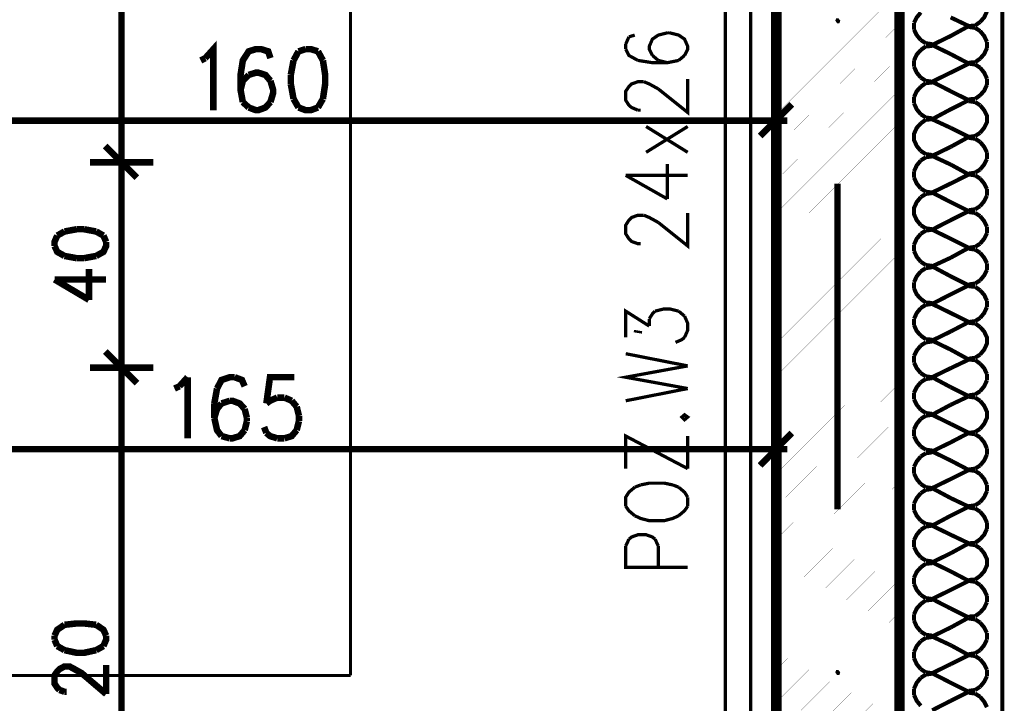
# Model space of a CAD drawing. Header units: millimetres. Extents: x -14047 to 49934, y -21523 to 14989.
# Tile 121 of 201: x 1967 to 2159, y 5375 to 5509. Entities that reach past the tile are written whole.
import ezdxf

# ---------------------------------------------------------------- set-up
doc = ezdxf.new("R2010")
doc.units = ezdxf.units.MM
doc.layers.add('H', color=7, linetype='Continuous')
doc.layers.add('P', color=7, linetype='Continuous')

msp = doc.modelspace()

# ---------------------------------------------------------------- hatches: boundary and pattern name
at = {"layer": 'H', "linetype": 'Continuous'}
for points in [[(2126.412, 5507.972), (2126.057, 5508.502), (2126.237, 5508.942), (2126.677, 5508.942), (2127.032, 5508.502), (2126.852, 5507.972)], [(2126.412, 5380.989), (2126.057, 5381.519), (2126.237, 5381.959), (2126.677, 5381.959), (2127.032, 5381.519), (2126.852, 5380.989)]]:
    msp.add_hatch(color=256, dxfattribs=at).paths.add_polyline_path(points)

# ---------------------------------------------------------------- linework, layer by layer
at = {"layer": 'P'}
for points, const_width in [([(1878.62, 5634.87), (1878.62, 5654.887), (2158.597, 5654.887), (2158.597, 5286.902), (2138.58, 5286.902), (2138.58, 5634.87), (1881.615, 5634.87)], 0.795), ([(2138.58, 5286.902), (2138.58, 5634.87), (1878.62, 5634.87)], 2.065), ([(1494.582, 5610.883), (2114.593, 5610.883), (2114.593, 5311.063)], 2.065), ([(2109.569, 5315.998), (2109.569, 5605.944)], 0.635), ([(1986.995, 5481.87), (1986.995, 5600.124)], 1.27), ([(2104.63, 5320.937), (2104.63, 5600.919)], 0.635), ([(2031.614, 5380.904), (2031.614, 5540.867)], 0.635), ([(2114.593, 5502.947), (2138.58, 5526.934)], 0.015), ([(2114.593, 5496.598), (2138.58, 5520.585)], 0.015), ([(2114.593, 5490.249), (2138.58, 5514.236)], 0.015), ([(2142.724, 5510.091), (2141.93, 5509.122), (2141.405, 5508.062)], 0.795), ([(2154.278, 5508.237), (2155.073, 5509.122), (2155.603, 5510.266)], 0.795), ([(2114.593, 5483.725), (2138.58, 5507.887)], 0.015), ([(2141.405, 5508.062), (2141.405, 5506.737)], 0.795), ([(2152.073, 5507.442), (2148.544, 5509.122)], 0.795), ([(2148.544, 5505.502), (2152.073, 5507.442)], 0.795), ([(2152.073, 5507.442), (2153.308, 5507.532)], 0.795), ([(2153.308, 5507.532), (2154.278, 5508.237)], 0.795), ([(2086.992, 5505.682), (2085.847, 5505.327)], 0.635), ([(2093.341, 5506.122), (2091.581, 5505.682), (2090.431, 5504.887), (2089.817, 5503.477), (2089.817, 5502.947), (2090.431, 5501.713)], 0.635), ([(2093.786, 5506.122), (2093.341, 5506.122)], 0.635), ([(2096.696, 5501.713), (2097.311, 5502.947), (2097.311, 5503.477), (2096.696, 5504.887), (2095.546, 5505.682), (2093.786, 5506.122)], 0.635), ([(2141.405, 5506.737), (2141.93, 5505.682), (2142.724, 5504.712)], 0.795), ([(2148.544, 5505.502), (2144.929, 5503.742)], 0.795), ([(2153.308, 5507.092), (2152.073, 5507.267)], 0.795), ([(2154.278, 5506.472), (2153.308, 5507.092)], 0.795), ([(2155.603, 5504.357), (2155.073, 5505.502), (2154.278, 5506.472)], 0.795), ([(2003.308, 5501.183), (2004.898, 5502.947), (2004.898, 5491.044)], 1.27), ([(2085.847, 5505.327), (2085.232, 5503.917)], 0.635), ([(2085.232, 5503.917), (2085.232, 5502.947)], 0.635), ([(2142.724, 5504.712), (2143.694, 5504.092)], 0.795), ([(2143.694, 5504.092), (2144.929, 5503.917)], 0.795), ([(2144.929, 5503.562), (2143.694, 5503.477)], 0.795), ([(2144.929, 5503.742), (2148.544, 5501.978)], 0.795), ([(2155.603, 5503.122), (2155.603, 5504.357)], 0.795), ([(2016.006, 5501.183), (2015.567, 5502.508), (2014.157, 5502.947), (2013.187, 5502.947), (2011.772, 5502.508), (2010.627, 5500.743), (2010.187, 5497.918), (2010.187, 5495.009), (2010.627, 5492.629)], 1.27), ([(2021.476, 5502.508), (2020.506, 5500.743)], 1.27), ([(2022.886, 5502.947), (2021.476, 5502.508)], 1.27), ([(2025.265, 5502.508), (2023.855, 5502.947), (2022.886, 5502.947)], 1.27), ([(2026.235, 5500.743), (2025.265, 5502.508)], 1.27), ([(2085.232, 5502.947), (2085.847, 5501.713), (2087.612, 5500.743)], 0.635), ([(2090.431, 5501.713), (2091.581, 5500.743)], 0.635), ([(2095.546, 5500.743), (2096.696, 5501.713)], 0.635), ([(2142.724, 5502.772), (2141.93, 5501.888), (2141.405, 5500.743)], 0.795), ([(2143.694, 5503.477), (2142.724, 5502.772)], 0.795), ([(2152.073, 5500.123), (2148.544, 5501.978)], 0.795), ([(2154.278, 5501.093), (2155.073, 5501.978), (2155.603, 5503.122)], 0.795), ([(2002.428, 5500.743), (2003.308, 5501.183)], 1.27), ([(2020.506, 5500.743), (2019.976, 5497.918)], 1.27), ([(2026.235, 5493.249), (2026.675, 5496.158), (2026.675, 5497.918), (2026.235, 5500.743)], 1.27), ([(2087.612, 5500.743), (2090.431, 5500.303)], 0.635), ([(2090.431, 5500.303), (2093.341, 5500.303), (2095.546, 5500.743)], 0.635), ([(2091.581, 5500.743), (2093.341, 5500.303)], 0.635), ([(2114.593, 5477.376), (2138.58, 5501.538)], 0.015), ([(2141.405, 5500.743), (2141.405, 5499.508)], 0.795), ([(2148.544, 5498.363), (2152.073, 5500.123)], 0.795), ([(2152.073, 5500.303), (2153.308, 5500.388)], 0.795), ([(2153.308, 5499.948), (2152.073, 5500.123)], 0.795), ([(2153.308, 5500.388), (2154.278, 5501.093)], 0.795), ([(2154.278, 5499.333), (2153.308, 5499.948)], 0.795), ([(2011.772, 5497.918), (2010.627, 5496.773), (2010.187, 5495.009)], 1.27), ([(2016.006, 5496.773), (2015.037, 5497.918), (2013.627, 5498.363), (2013.187, 5498.363), (2011.772, 5497.918)], 1.27), ([(2019.976, 5497.918), (2019.976, 5496.158)], 1.27), ([(2141.405, 5499.508), (2141.93, 5498.363), (2142.724, 5497.393)], 0.795), ([(2148.544, 5498.363), (2144.929, 5496.598)], 0.795), ([(2155.603, 5497.213), (2155.073, 5498.363), (2154.278, 5499.333)], 0.795), ([(2016.006, 5492.629), (2016.536, 5494.394), (2016.536, 5495.009), (2016.006, 5496.773)], 1.27), ([(2019.976, 5496.158), (2020.506, 5493.249)], 1.27), ([(2087.612, 5491.044), (2086.377, 5491.569), (2085.847, 5492.014), (2085.232, 5492.984), (2085.232, 5494.744), (2085.847, 5495.628), (2086.377, 5496.158), (2087.612, 5496.598), (2088.757, 5496.598)], 0.635), ([(2088.757, 5496.598), (2089.817, 5496.158), (2091.581, 5495.188)], 0.635), ([(2091.581, 5495.188), (2097.311, 5490.599), (2097.311, 5497.128)], 0.635), ([(2142.724, 5497.393), (2143.694, 5496.773)], 0.795), ([(2143.694, 5496.333), (2142.724, 5495.628)], 0.795), ([(2143.694, 5496.773), (2144.929, 5496.598)], 0.795), ([(2144.929, 5496.423), (2143.694, 5496.333)], 0.795), ([(2144.929, 5496.598), (2148.544, 5494.744)], 0.795), ([(2154.278, 5493.954), (2155.073, 5494.834), (2155.603, 5495.978)], 0.795), ([(2155.603, 5495.978), (2155.603, 5497.213)], 0.795), ([(2114.593, 5482.84), (2114.593, 5495.188)], 1.27), ([(2114.593, 5471.027), (2138.58, 5495.009)], 0.015), ([(2142.724, 5495.628), (2141.93, 5494.744), (2141.405, 5493.599)], 0.795), ([(2152.073, 5492.984), (2148.544, 5494.744)], 0.795), ([(2153.308, 5493.249), (2154.278, 5493.954)], 0.795), ([(2010.627, 5492.629), (2011.772, 5491.569)], 1.27), ([(2011.772, 5491.569), (2013.187, 5491.044), (2013.627, 5491.044), (2015.037, 5491.569), (2016.006, 5492.629)], 1.27), ([(2020.506, 5493.249), (2021.476, 5491.569)], 1.27), ([(2025.265, 5491.569), (2026.235, 5493.249)], 1.27), ([(2111.419, 5486.015), (2117.593, 5492.189)], 1.27), ([(2141.405, 5493.599), (2141.405, 5492.364)], 0.795), ([(2141.405, 5492.364), (2141.93, 5491.219), (2142.724, 5490.249)], 0.795), ([(2148.544, 5491.219), (2152.073, 5492.984)], 0.795), ([(2152.073, 5493.159), (2153.308, 5493.249)], 0.795), ([(2153.308, 5492.629), (2152.073, 5492.804)], 0.795), ([(2154.278, 5492.014), (2153.308, 5492.629)], 0.795), ([(2021.476, 5491.569), (2022.886, 5491.044), (2023.855, 5491.044), (2025.265, 5491.569)], 1.27), ([(2088.142, 5491.044), (2087.612, 5491.044)], 0.635), ([(2142.724, 5490.249), (2143.694, 5489.629)], 0.795), ([(2148.544, 5491.219), (2144.929, 5489.279)], 0.795), ([(2154.278, 5486.635), (2155.073, 5487.605), (2155.603, 5488.659), (2155.603, 5489.984), (2155.073, 5491.044), (2154.278, 5492.014)], 0.795), ([(1955.425, 5489.014), (2113.623, 5489.014)], 1.27), ([(2112.388, 5489.014), (2116.713, 5489.014)], 1.27), ([(2114.593, 5464.678), (2138.58, 5488.659)], 0.015), ([(2142.724, 5488.484), (2141.93, 5487.605), (2141.405, 5486.455), (2141.405, 5485.22), (2141.93, 5484.075), (2142.724, 5483.105)], 0.795), ([(2143.694, 5489.189), (2142.724, 5488.484)], 0.795), ([(2143.694, 5489.629), (2144.929, 5489.454)], 0.795), ([(2144.929, 5489.279), (2143.694, 5489.189)], 0.795), ([(2144.929, 5489.279), (2148.544, 5487.605)], 0.795), ([(2089.197, 5482.84), (2097.311, 5487.869)], 0.635), ([(2089.197, 5487.869), (2097.311, 5482.84)], 0.635), ([(2152.073, 5485.84), (2148.544, 5487.605)], 0.795), ([(2153.308, 5486.015), (2154.278, 5486.635)], 0.795), ([(2148.544, 5483.9), (2152.073, 5485.84)], 0.795), ([(2152.073, 5485.84), (2153.308, 5486.015)], 0.795), ([(2153.308, 5485.485), (2152.073, 5485.665)], 0.795), ([(2154.278, 5484.87), (2153.308, 5485.485)], 0.795), ([(2155.603, 5482.84), (2155.073, 5483.9), (2154.278, 5484.87)], 0.795), ([(1989.995, 5477.901), (1983.821, 5484.075)], 1.27), ([(1983.821, 5484.075), (1989.995, 5477.901)], 1.27), ([(1986.995, 5478.696), (1986.995, 5483.105)], 1.27), ([(1986.995, 5483.105), (1986.995, 5478.696)], 1.27), ([(2142.724, 5483.105), (2143.694, 5482.49)], 0.795), ([(2143.694, 5482.49), (2144.929, 5482.31)], 0.795), ([(2148.544, 5483.9), (2144.929, 5482.135)], 0.795), ([(2155.603, 5481.52), (2155.603, 5482.84)], 0.795), ([(1993.17, 5480.9), (1980.821, 5480.9)], 1.27), ([(1980.821, 5480.9), (1993.17, 5480.9)], 1.27), ([(2114.593, 5458.328), (2138.58, 5482.31)], 0.015), ([(2142.724, 5481.255), (2141.93, 5480.285), (2141.405, 5479.136)], 0.795), ([(2143.694, 5481.87), (2142.724, 5481.255)], 0.795), ([(2144.929, 5482.045), (2143.694, 5481.87)], 0.795), ([(2144.929, 5482.135), (2148.544, 5480.46)], 0.795), ([(2154.278, 5479.491), (2155.073, 5480.46), (2155.603, 5481.52)], 0.795), ([(1986.995, 5441.836), (1986.995, 5480.106)], 1.27), ([(2093.341, 5473.756), (2093.341, 5480.55)], 0.635), ([(2141.405, 5479.136), (2141.405, 5477.901)], 0.795), ([(2152.073, 5478.521), (2148.544, 5480.46)], 0.795), ([(2152.073, 5478.696), (2153.308, 5478.871)], 0.795), ([(2153.308, 5478.871), (2154.278, 5479.491)], 0.795), ([(2085.232, 5478.346), (2093.341, 5473.756)], 0.635), ([(2085.232, 5478.346), (2097.311, 5478.346)], 0.635), ([(2126.502, 5476.756), (2126.502, 5413.265)], 1.27), ([(2141.405, 5477.901), (2141.93, 5476.756), (2142.724, 5475.786)], 0.795), ([(2148.544, 5476.756), (2144.929, 5474.991)], 0.795), ([(2148.544, 5476.756), (2152.073, 5478.521)], 0.795), ([(2153.308, 5478.346), (2152.073, 5478.521)], 0.795), ([(2154.278, 5477.726), (2153.308, 5478.346)], 0.795), ([(2155.603, 5475.696), (2155.073, 5476.756), (2154.278, 5477.726)], 0.795), ([(2114.593, 5451.979), (2138.58, 5475.961)], 0.015), ([(2142.724, 5475.786), (2143.694, 5475.171)], 0.795), ([(2143.694, 5475.171), (2144.929, 5474.991)], 0.795), ([(2144.929, 5474.906), (2143.694, 5474.726)], 0.795), ([(2144.929, 5474.991), (2148.544, 5473.141)], 0.795), ([(2155.603, 5474.376), (2155.603, 5475.696)], 0.795), ([(2142.724, 5474.111), (2141.93, 5473.141), (2141.405, 5471.997), (2141.405, 5470.762), (2141.93, 5469.612), (2142.724, 5468.642)], 0.795), ([(2143.694, 5474.726), (2142.724, 5474.111)], 0.795), ([(2152.073, 5471.377), (2148.544, 5473.141)], 0.795), ([(2154.278, 5472.347), (2155.073, 5473.316), (2155.603, 5474.376)], 0.795), ([(2091.581, 5469.172), (2097.311, 5464.588), (2097.311, 5471.027)], 0.635), ([(2148.544, 5469.612), (2152.073, 5471.377)], 0.795), ([(2152.073, 5471.552), (2153.308, 5471.732)], 0.795), ([(2153.308, 5471.027), (2152.073, 5471.202)], 0.795), ([(2153.308, 5471.732), (2154.278, 5472.347)], 0.795), ([(2154.278, 5470.407), (2153.308, 5471.027)], 0.795), ([(2088.142, 5465.028), (2087.612, 5465.028), (2086.377, 5465.467), (2085.847, 5465.997), (2085.232, 5466.967), (2085.232, 5468.642), (2085.847, 5469.612), (2086.377, 5470.142), (2087.612, 5470.582), (2088.757, 5470.582)], 0.635), ([(2088.757, 5470.582), (2089.817, 5470.142), (2091.581, 5469.172)], 0.635), ([(2114.593, 5445.63), (2138.58, 5469.612)], 0.015), ([(2148.544, 5469.612), (2144.929, 5467.762)], 0.795), ([(2155.603, 5468.377), (2155.073, 5469.437), (2154.278, 5470.407)], 0.795), ([(1975.882, 5467.407), (1974.472, 5466.617)], 1.27), ([(1978.267, 5467.852), (1975.882, 5467.407)], 1.27), ([(1979.676, 5467.852), (1978.267, 5467.852)], 1.27), ([(1982.056, 5467.407), (1979.676, 5467.852)], 1.27), ([(1983.466, 5466.617), (1982.056, 5467.407)], 1.27), ([(2142.724, 5468.642), (2143.694, 5468.027)], 0.795), ([(2143.694, 5467.587), (2142.724, 5466.967)], 0.795), ([(2143.694, 5468.027), (2144.929, 5467.852)], 0.795), ([(2144.929, 5467.762), (2143.694, 5467.587)], 0.795), ([(2144.929, 5467.762), (2148.544, 5465.997)], 0.795), ([(2155.603, 5467.057), (2155.603, 5468.377)], 0.795), ([(1974.472, 5466.617), (1973.942, 5465.382), (1973.942, 5464.588)], 1.27), ([(1982.056, 5462.648), (1983.466, 5463.443), (1983.996, 5464.588), (1983.996, 5465.382)], 1.27), ([(1983.996, 5465.382), (1983.466, 5466.617)], 1.27), ([(2142.724, 5466.967), (2141.93, 5465.997), (2141.405, 5464.853)], 0.795), ([(2152.073, 5464.233), (2148.544, 5465.997)], 0.795), ([(2154.278, 5465.028), (2155.073, 5465.997), (2155.603, 5467.057)], 0.795), ([(1973.942, 5464.588), (1974.472, 5463.443), (1975.882, 5462.648)], 1.27), ([(2141.405, 5464.853), (2141.405, 5463.618)], 0.795), ([(2141.405, 5463.618), (2141.93, 5462.473), (2142.724, 5461.503)], 0.795), ([(2148.544, 5462.293), (2152.073, 5464.233)], 0.795), ([(2152.073, 5464.233), (2153.308, 5464.413)], 0.795), ([(2153.308, 5463.883), (2152.073, 5464.058)], 0.795), ([(2153.308, 5464.413), (2154.278, 5465.028)], 0.795), ([(2154.278, 5463.263), (2153.308, 5463.883)], 0.795), ([(2155.603, 5461.238), (2155.073, 5462.293), (2154.278, 5463.263)], 0.795), ([(1975.882, 5462.648), (1978.267, 5462.208)], 1.27), ([(1978.267, 5462.208), (1979.676, 5462.208)], 1.27), ([(1979.676, 5462.208), (1982.056, 5462.648)], 1.27), ([(2114.593, 5439.281), (2138.58, 5463.263)], 0.015), ([(2142.724, 5461.503), (2143.694, 5460.883)], 0.795), ([(2148.544, 5462.293), (2144.929, 5460.618)], 0.795), ([(1980.646, 5454.094), (1980.646, 5460.088)], 1.27), ([(2142.724, 5459.648), (2141.93, 5458.678), (2141.405, 5457.534)], 0.795), ([(2143.694, 5460.268), (2142.724, 5459.648)], 0.795), ([(2143.694, 5460.883), (2144.929, 5460.708)], 0.795), ([(2144.929, 5460.443), (2143.694, 5460.268)], 0.795), ([(2144.929, 5460.618), (2148.544, 5458.678)], 0.795), ([(2154.278, 5457.884), (2155.073, 5458.853), (2155.603, 5459.913)], 0.795), ([(2155.603, 5459.913), (2155.603, 5461.238)], 0.795), ([(1973.942, 5458.063), (1980.646, 5454.094)], 1.27), ([(1973.942, 5458.063), (1983.996, 5458.063)], 1.27), ([(2141.405, 5457.534), (2141.405, 5456.299)], 0.795), ([(2152.073, 5456.914), (2148.544, 5458.678)], 0.795), ([(2153.308, 5457.269), (2154.278, 5457.884)], 0.795), ([(2114.593, 5432.932), (2138.58, 5456.914)], 0.015), ([(2141.405, 5456.299), (2141.93, 5455.154), (2142.724, 5454.269)], 0.795), ([(2148.544, 5455.154), (2152.073, 5456.914)], 0.795), ([(2152.073, 5457.094), (2153.308, 5457.269)], 0.795), ([(2153.308, 5456.649), (2152.073, 5456.739)], 0.795), ([(2154.278, 5455.944), (2153.308, 5456.649)], 0.795), ([(2155.603, 5453.919), (2155.073, 5455.064), (2154.278, 5455.944)], 0.795), ([(2142.724, 5454.269), (2143.694, 5453.564)], 0.795), ([(2148.544, 5455.154), (2144.929, 5453.299)], 0.795), ([(2155.603, 5452.684), (2155.603, 5453.919)], 0.795), ([(2085.232, 5446.775), (2085.232, 5451.889), (2089.817, 5448.98)], 0.635), ([(2089.817, 5450.39), (2090.431, 5451.359), (2090.961, 5451.889)], 0.635), ([(2090.961, 5451.889), (2092.726, 5452.329), (2093.786, 5452.329), (2095.546, 5451.889)], 0.635), ([(2095.546, 5451.889), (2096.696, 5450.919)], 0.635), ([(2142.724, 5452.504), (2141.93, 5451.534), (2141.405, 5450.39)], 0.795), ([(2143.694, 5453.124), (2142.724, 5452.504)], 0.795), ([(2143.694, 5453.564), (2144.929, 5453.474)], 0.795), ([(2144.929, 5453.299), (2143.694, 5453.124)], 0.795), ([(2144.929, 5453.299), (2148.544, 5451.534)], 0.795), ([(2154.278, 5450.564), (2155.073, 5451.534), (2155.603, 5452.684)], 0.795), ([(2089.817, 5448.98), (2089.817, 5450.39)], 0.635), ([(2096.696, 5450.919), (2097.311, 5449.51), (2097.311, 5448.185), (2096.696, 5446.775)], 0.635), ([(2114.593, 5426.583), (2138.58, 5450.564)], 0.015), ([(2141.405, 5450.39), (2141.405, 5449.155)], 0.795), ([(2152.073, 5449.775), (2148.544, 5451.534)], 0.795), ([(2152.073, 5449.775), (2153.308, 5449.95)], 0.795), ([(2153.308, 5449.95), (2154.278, 5450.564)], 0.795), ([(2141.405, 5449.155), (2141.93, 5448.01), (2142.724, 5447.125)], 0.795), ([(2148.544, 5447.92), (2144.929, 5446.155)], 0.795), ([(2148.544, 5447.92), (2152.073, 5449.775)], 0.795), ([(2153.308, 5449.51), (2152.073, 5449.595)], 0.795), ([(2154.278, 5448.805), (2153.308, 5449.51)], 0.795), ([(2154.278, 5443.425), (2155.073, 5444.395), (2155.603, 5445.54), (2155.603, 5446.775), (2155.073, 5447.92), (2154.278, 5448.805)], 0.795), ([(2088.407, 5447.745), (2086.817, 5448.01)], 0.475), ([(2096.696, 5446.775), (2096.166, 5446.335), (2094.931, 5445.805)], 0.635), ([(2142.724, 5447.125), (2143.694, 5446.42)], 0.795), ([(2143.694, 5446.42), (2144.929, 5446.335)], 0.795), ([(2144.929, 5446.155), (2148.544, 5444.395)], 0.795), ([(1989.995, 5437.866), (1983.821, 5444.04)], 1.27), ([(1983.821, 5444.04), (1989.995, 5437.866)], 1.27), ([(2142.724, 5445.185), (2141.93, 5444.215), (2141.405, 5443.16)], 0.795), ([(2143.694, 5445.805), (2142.724, 5445.185)], 0.795), ([(2144.929, 5445.98), (2143.694, 5445.805)], 0.795), ([(2152.073, 5442.456), (2148.544, 5444.395)], 0.795), ([(1986.995, 5438.661), (1986.995, 5443.16)], 1.27), ([(1986.995, 5443.16), (1986.995, 5438.661)], 1.27), ([(2097.311, 5441.221), (2085.232, 5443.6)], 0.635), ([(2114.593, 5420.234), (2138.58, 5444.215)], 0.015), ([(2141.405, 5443.16), (2141.405, 5441.836)], 0.795), ([(2148.544, 5440.776), (2152.073, 5442.456)], 0.795), ([(2152.073, 5442.631), (2153.308, 5442.806)], 0.795), ([(2153.308, 5442.366), (2152.073, 5442.456)], 0.795), ([(2153.308, 5442.806), (2154.278, 5443.425)], 0.795), ([(2154.278, 5441.661), (2153.308, 5442.366)], 0.795), ([(1993.17, 5440.866), (1980.821, 5440.866)], 1.27), ([(1980.821, 5440.866), (1993.17, 5440.866)], 1.27), ([(1986.995, 5321.822), (1986.995, 5440.071)], 1.27), ([(2097.311, 5436.811), (2085.232, 5439.016), (2097.311, 5441.221)], 0.635), ([(2141.405, 5441.836), (2141.93, 5440.776), (2142.724, 5439.806)], 0.795), ([(2148.544, 5440.776), (2144.929, 5439.016)], 0.795), ([(2155.603, 5439.631), (2155.073, 5440.776), (2154.278, 5441.661)], 0.795), ([(1998.284, 5437.251), (1999.869, 5439.016)], 1.27), ([(1999.869, 5439.016), (1999.869, 5427.108)], 1.27), ([(2009.042, 5439.016), (2008.073, 5439.016), (2006.483, 5438.486), (2005.603, 5436.811)], 1.27), ([(2010.982, 5437.251), (2010.452, 5438.486), (2009.042, 5439.016)], 1.27), ([(2020.681, 5439.016), (2015.921, 5439.016), (2015.212, 5433.902)], 1.27), ([(2142.724, 5439.806), (2143.694, 5439.191)], 0.795), ([(2143.694, 5438.661), (2142.724, 5438.046)], 0.795), ([(2143.694, 5439.191), (2144.929, 5439.016)], 0.795), ([(2144.929, 5438.836), (2143.694, 5438.661)], 0.795), ([(2144.929, 5439.016), (2148.544, 5437.076)], 0.795), ([(2154.278, 5436.281), (2155.073, 5437.251), (2155.603, 5438.396)], 0.795), ([(2155.603, 5438.396), (2155.603, 5439.631)], 0.795), ([(1997.314, 5436.811), (1998.284, 5437.251)], 1.27), ([(2005.603, 5436.811), (2005.073, 5433.902)], 1.27), ([(2085.232, 5434.427), (2097.311, 5436.811)], 0.635), ([(2114.593, 5413.794), (2138.58, 5437.866)], 0.015), ([(2142.724, 5438.046), (2141.93, 5437.076), (2141.405, 5436.016)], 0.795), ([(2152.073, 5435.312), (2148.544, 5437.076)], 0.795), ([(2008.073, 5434.427), (2006.483, 5433.902)], 1.27), ([(2010.982, 5432.842), (2010.012, 5433.902), (2008.597, 5434.427), (2008.073, 5434.427)], 1.27), ([(2015.212, 5433.902), (2015.921, 5434.427)], 1.27), ([(2015.921, 5434.427), (2017.331, 5435.047)], 1.27), ([(2017.331, 5435.047), (2018.741, 5435.047)], 1.27), ([(2018.741, 5435.047), (2020.151, 5434.427)], 1.27), ([(2020.151, 5434.427), (2021.121, 5433.282)], 1.27), ([(2141.405, 5436.016), (2141.405, 5434.692)], 0.795), ([(2141.405, 5434.692), (2141.93, 5433.637), (2142.724, 5432.667)], 0.795), ([(2148.544, 5433.637), (2152.073, 5435.312)], 0.795), ([(2152.073, 5435.487), (2153.308, 5435.661)], 0.795), ([(2153.308, 5435.047), (2152.073, 5435.222)], 0.795), ([(2153.308, 5435.661), (2154.278, 5436.281)], 0.795), ([(2154.278, 5434.427), (2153.308, 5435.047)], 0.795), ([(2005.073, 5433.902), (2005.073, 5431.077)], 1.27), ([(2005.603, 5432.842), (2005.073, 5431.077)], 1.27), ([(2006.483, 5433.902), (2005.603, 5432.842)], 1.27), ([(2011.422, 5431.077), (2010.982, 5432.842)], 1.27), ([(2021.121, 5433.282), (2021.561, 5431.517)], 1.27), ([(2142.724, 5432.667), (2143.694, 5432.047)], 0.795), ([(2148.544, 5433.637), (2144.929, 5431.697)], 0.795), ([(2154.278, 5428.962), (2155.073, 5429.932), (2155.603, 5431.077), (2155.603, 5432.312), (2155.073, 5433.457), (2154.278, 5434.427)], 0.795), ([(2005.073, 5431.077), (2005.603, 5428.697), (2006.483, 5427.553)], 1.27), ([(2010.982, 5428.697), (2011.422, 5430.462)], 1.27), ([(2011.422, 5430.462), (2011.422, 5431.077)], 1.27), ([(2021.561, 5430.462), (2021.121, 5428.697)], 1.27), ([(2021.561, 5431.517), (2021.561, 5430.462)], 1.27), ([(2096.166, 5431.252), (2096.696, 5430.727), (2097.311, 5431.252), (2096.696, 5431.697), (2096.166, 5431.252)], 0.635), ([(2114.593, 5418.819), (2114.593, 5431.252)], 1.27), ([(2114.593, 5407.445), (2138.58, 5431.517)], 0.015), ([(2142.724, 5430.902), (2141.93, 5429.932), (2141.405, 5428.872)], 0.795), ([(2143.694, 5431.517), (2142.724, 5430.902)], 0.795), ([(2143.694, 5432.047), (2144.929, 5431.872)], 0.795), ([(2144.929, 5431.697), (2143.694, 5431.517)], 0.795), ([(2144.929, 5431.697), (2148.544, 5429.932)], 0.795), ([(2008.073, 5427.108), (2008.597, 5427.108), (2010.012, 5427.553), (2010.982, 5428.697)], 1.27), ([(2015.212, 5428.168), (2014.772, 5429.312)], 1.27), ([(2021.121, 5428.697), (2020.151, 5427.553), (2018.741, 5427.108)], 1.27), ([(2141.405, 5428.872), (2141.405, 5427.553)], 0.795), ([(2152.073, 5428.168), (2148.544, 5429.932)], 0.795), ([(2153.308, 5428.342), (2154.278, 5428.962)], 0.795), ([(2006.483, 5427.553), (2008.073, 5427.108)], 1.27), ([(2017.331, 5427.108), (2015.921, 5427.553), (2015.212, 5428.168)], 1.27), ([(2018.741, 5427.108), (2017.331, 5427.108)], 1.27), ([(2097.311, 5421.203), (2085.232, 5427.553), (2085.232, 5421.203)], 0.635), ([(2097.311, 5421.203), (2097.311, 5427.553)], 0.635), ([(2111.419, 5421.818), (2117.593, 5428.168)], 1.27), ([(2141.405, 5427.553), (2141.93, 5426.493), (2142.724, 5425.523)], 0.795), ([(2148.544, 5426.318), (2152.073, 5428.168)], 0.795), ([(2152.073, 5428.168), (2153.308, 5428.342)], 0.795), ([(2153.308, 5427.903), (2152.073, 5428.078)], 0.795), ([(2154.278, 5427.288), (2153.308, 5427.903)], 0.795), ([(2155.603, 5425.168), (2155.073, 5426.318), (2154.278, 5427.288)], 0.795), ([(1950.485, 5424.993), (2113.623, 5424.993)], 1.27), ([(2112.388, 5424.993), (2116.713, 5424.993)], 1.27), ([(2142.724, 5425.523), (2143.694, 5424.903)], 0.795), ([(2143.694, 5424.903), (2144.929, 5424.728)], 0.795), ([(2148.544, 5426.318), (2144.929, 5424.553)], 0.795), ([(2155.603, 5423.933), (2155.603, 5425.168)], 0.795), ([(2114.593, 5401.096), (2138.58, 5425.168)], 0.015), ([(2142.724, 5423.583), (2141.93, 5422.613), (2141.405, 5421.553)], 0.795), ([(2143.694, 5424.198), (2142.724, 5423.583)], 0.795), ([(2144.929, 5424.378), (2143.694, 5424.198)], 0.795), ([(2144.929, 5424.553), (2148.544, 5422.788)], 0.795), ([(2154.278, 5421.818), (2155.073, 5422.788), (2155.603, 5423.933)], 0.795), ([(2141.405, 5421.553), (2141.405, 5420.234)], 0.795), ([(2152.073, 5420.938), (2148.544, 5422.788)], 0.795), ([(2152.073, 5421.023), (2153.308, 5421.203)], 0.795), ([(2153.308, 5421.203), (2154.278, 5421.818)], 0.795), ([(2141.405, 5420.234), (2141.93, 5419.174), (2142.724, 5418.204)], 0.795), ([(2148.544, 5419.174), (2144.929, 5417.409)], 0.795), ([(2148.544, 5419.174), (2152.073, 5420.938)], 0.795), ([(2153.308, 5420.759), (2152.073, 5420.938)], 0.795), ([(2154.278, 5420.144), (2153.308, 5420.759)], 0.795), ([(2155.603, 5418.029), (2155.073, 5419.174), (2154.278, 5420.144)], 0.795), ([(2086.992, 5417.584), (2085.847, 5416.614), (2085.232, 5415.644), (2085.232, 5413.884)], 0.635), ([(2088.142, 5418.029), (2086.992, 5417.584)], 0.635), ([(2094.401, 5418.029), (2092.726, 5418.379), (2089.817, 5418.379), (2088.142, 5418.029)], 0.635), ([(2095.546, 5417.584), (2094.401, 5418.029)], 0.635), ([(2097.311, 5415.644), (2096.696, 5416.614), (2095.546, 5417.584)], 0.635), ([(2114.593, 5394.747), (2138.58, 5418.644)], 0.015), ([(2142.724, 5418.204), (2143.694, 5417.584)], 0.795), ([(2143.694, 5417.584), (2144.929, 5417.409)], 0.795), ([(2144.929, 5417.234), (2143.694, 5417.059)], 0.795), ([(2144.929, 5417.409), (2148.544, 5415.469)], 0.795), ([(2155.603, 5416.794), (2155.603, 5418.029)], 0.795), ([(2097.311, 5413.884), (2097.311, 5415.644)], 0.635), ([(2142.724, 5416.439), (2141.93, 5415.469), (2141.405, 5414.409)], 0.795), ([(2143.694, 5417.059), (2142.724, 5416.439)], 0.795), ([(2152.073, 5413.794), (2148.544, 5415.469)], 0.795), ([(2154.278, 5414.674), (2155.073, 5415.644), (2155.603, 5416.794)], 0.795), ([(2085.232, 5413.884), (2085.847, 5413), (2086.992, 5412.03)], 0.635), ([(2095.546, 5412.03), (2096.696, 5413), (2097.311, 5413.884)], 0.635), ([(2141.405, 5414.409), (2141.405, 5413.09)], 0.795), ([(2148.544, 5412.03), (2152.073, 5413.794)], 0.795), ([(2152.073, 5413.884), (2153.308, 5414.059)], 0.795), ([(2153.308, 5413.439), (2152.073, 5413.619)], 0.795), ([(2153.308, 5414.059), (2154.278, 5414.674)], 0.795), ([(2154.278, 5412.825), (2153.308, 5413.439)], 0.795), ([(2086.992, 5412.03), (2088.142, 5411.5), (2089.817, 5411.06), (2092.726, 5411.06), (2094.401, 5411.5), (2095.546, 5412.03)], 0.635), ([(2114.593, 5388.398), (2138.58, 5412.295)], 0.015), ([(2141.405, 5413.09), (2141.93, 5412.03), (2142.724, 5411.06)], 0.795), ([(2148.544, 5412.03), (2144.929, 5410.09)], 0.795), ([(2155.603, 5410.71), (2155.073, 5411.855), (2154.278, 5412.825)], 0.795), ([(2142.724, 5411.06), (2143.694, 5410.445)], 0.795), ([(2143.694, 5409.915), (2142.724, 5409.295)], 0.795), ([(2143.694, 5410.445), (2144.929, 5410.265)], 0.795), ([(2144.929, 5410.09), (2143.694, 5409.915)], 0.795), ([(2144.929, 5410.09), (2148.544, 5408.325)], 0.795), ([(2155.603, 5409.475), (2155.603, 5410.71)], 0.795), ([(2085.847, 5407.445), (2086.377, 5407.885), (2087.612, 5408.325), (2089.197, 5408.325), (2090.431, 5407.885), (2090.961, 5407.445)], 0.635), ([(2142.724, 5409.295), (2141.93, 5408.325), (2141.405, 5407.27)], 0.795), ([(2152.073, 5406.65), (2148.544, 5408.325)], 0.795), ([(2154.278, 5407.445), (2155.073, 5408.325), (2155.603, 5409.475)], 0.795), ([(2085.232, 5406.12), (2085.847, 5407.445)], 0.635), ([(2097.311, 5401.976), (2085.232, 5401.976), (2085.232, 5406.12)], 0.635), ([(2090.961, 5407.445), (2091.581, 5406.12)], 0.635), ([(2091.581, 5406.12), (2091.581, 5401.976)], 0.635), ([(2141.405, 5407.27), (2141.405, 5405.945)], 0.795), ([(2141.405, 5405.945), (2141.93, 5404.886), (2142.724, 5403.916)], 0.795), ([(2148.544, 5404.711), (2152.073, 5406.65)], 0.795), ([(2152.073, 5406.65), (2153.308, 5406.74)], 0.795), ([(2153.308, 5406.3), (2152.073, 5406.475)], 0.795), ([(2153.308, 5406.74), (2154.278, 5407.445)], 0.795), ([(2154.278, 5405.681), (2153.308, 5406.3)], 0.795), ([(2114.593, 5382.049), (2138.58, 5405.945)], 0.015), ([(2142.724, 5403.916), (2143.694, 5403.301)], 0.795), ([(2148.544, 5404.711), (2144.929, 5402.946)], 0.795), ([(2154.278, 5400.301), (2155.073, 5401.186), (2155.603, 5402.331), (2155.603, 5403.566), (2155.073, 5404.711), (2154.278, 5405.681)], 0.795), ([(2142.724, 5401.976), (2141.93, 5401.096), (2141.405, 5399.951)], 0.795), ([(2143.694, 5402.681), (2142.724, 5401.976)], 0.795), ([(2143.694, 5403.301), (2144.929, 5403.126)], 0.795), ([(2144.929, 5402.771), (2143.694, 5402.681)], 0.795), ([(2144.929, 5402.946), (2148.544, 5401.186)], 0.795), ([(2141.405, 5399.951), (2141.405, 5398.716)], 0.795), ([(2152.073, 5399.331), (2148.544, 5401.186)], 0.795), ([(2153.308, 5399.596), (2154.278, 5400.301)], 0.795), ([(2114.593, 5375.7), (2138.58, 5399.596)], 0.015), ([(2141.405, 5398.716), (2141.93, 5397.567), (2142.724, 5396.597)], 0.795), ([(2148.544, 5397.567), (2152.073, 5399.331)], 0.795), ([(2152.073, 5399.506), (2153.308, 5399.596)], 0.795), ([(2153.308, 5399.156), (2152.073, 5399.331)], 0.795), ([(2154.278, 5398.536), (2153.308, 5399.156)], 0.795), ([(2155.603, 5396.422), (2155.073, 5397.567), (2154.278, 5398.536)], 0.795), ([(2142.724, 5396.597), (2143.694, 5395.982)], 0.795), ([(2148.544, 5397.567), (2144.929, 5395.807)], 0.795), ([(2155.603, 5395.187), (2155.603, 5396.422)], 0.795), ([(2142.724, 5394.837), (2141.93, 5393.952), (2141.405, 5392.807)], 0.795), ([(2143.694, 5395.542), (2142.724, 5394.837)], 0.795), ([(2143.694, 5395.982), (2144.929, 5395.807)], 0.795), ([(2144.929, 5395.627), (2143.694, 5395.542)], 0.795), ([(2144.929, 5395.807), (2148.544, 5393.952)], 0.795), ([(2154.278, 5393.157), (2155.073, 5394.042), (2155.603, 5395.187)], 0.795), ([(2114.593, 5369.35), (2138.58, 5393.247)], 0.015), ([(2141.405, 5392.807), (2141.405, 5391.572)], 0.795), ([(2152.073, 5392.187), (2148.544, 5393.952)], 0.795), ([(2152.073, 5392.367), (2153.308, 5392.452)], 0.795), ([(2153.308, 5392.452), (2154.278, 5393.157)], 0.795), ([(1975.882, 5390.778), (1974.472, 5389.808), (1973.942, 5388.663)], 1.27), ([(1982.056, 5390.778), (1979.676, 5391.042), (1978.267, 5391.042), (1975.882, 5390.778)], 1.27), ([(1983.996, 5388.663), (1983.466, 5389.808), (1982.056, 5390.778)], 1.27), ([(2141.405, 5391.572), (2141.93, 5390.428), (2142.724, 5389.458)], 0.795), ([(2148.544, 5390.248), (2152.073, 5392.187)], 0.795), ([(2153.308, 5391.837), (2152.073, 5392.012)], 0.795), ([(2154.278, 5391.217), (2153.308, 5391.837)], 0.795), ([(2155.603, 5389.193), (2155.073, 5390.248), (2154.278, 5391.217)], 0.795), ([(1973.942, 5388.663), (1973.942, 5387.868)], 1.27), ([(1983.466, 5386.633), (1983.996, 5387.868), (1983.996, 5388.663)], 1.27), ([(2142.724, 5389.458), (2143.694, 5388.838)], 0.795), ([(2143.694, 5388.838), (2144.929, 5388.663)], 0.795), ([(2148.544, 5390.248), (2144.929, 5388.488)], 0.795), ([(2144.929, 5388.488), (2148.544, 5386.808)], 0.795), ([(2155.603, 5387.868), (2155.603, 5389.193)], 0.795), ([(1973.942, 5387.868), (1974.472, 5386.633)], 1.27), ([(1974.472, 5386.633), (1975.882, 5385.838)], 1.27), ([(1982.056, 5385.838), (1983.466, 5386.633)], 1.27), ([(2142.724, 5387.603), (2141.93, 5386.633), (2141.405, 5385.488)], 0.795), ([(2143.694, 5388.223), (2142.724, 5387.603)], 0.795), ([(2144.929, 5388.398), (2143.694, 5388.223)], 0.795), ([(2152.073, 5384.868), (2148.544, 5386.808)], 0.795), ([(2154.278, 5385.838), (2155.073, 5386.808), (2155.603, 5387.868)], 0.795), ([(1975.882, 5385.838), (1978.267, 5385.313), (1979.676, 5385.313), (1982.056, 5385.838)], 1.27), ([(2114.593, 5363.001), (2138.58, 5386.898)], 0.015), ([(2141.405, 5385.488), (2141.405, 5384.253)], 0.795), ([(2148.544, 5383.109), (2152.073, 5384.868)], 0.795), ([(2152.073, 5385.048), (2153.308, 5385.223)], 0.795), ([(2153.308, 5384.693), (2152.073, 5384.868)], 0.795), ([(2153.308, 5385.223), (2154.278, 5385.838)], 0.795), ([(2154.278, 5384.078), (2153.308, 5384.693)], 0.795), ([(1974.912, 5378.079), (1974.472, 5378.519), (1973.942, 5379.314), (1973.942, 5380.904), (1974.472, 5381.694), (1974.912, 5382.139), (1975.882, 5382.664), (1976.852, 5382.664), (1977.827, 5382.139)], 1.27), ([(1983.996, 5377.284), (1983.996, 5382.929)], 1.27), ([(2141.405, 5384.253), (2141.93, 5383.109), (2142.724, 5382.139)], 0.795), ([(2148.544, 5383.109), (2144.929, 5381.344)], 0.795), ([(2155.603, 5382.049), (2155.073, 5383.109), (2154.278, 5384.078)], 0.795), ([(1828.532, 5380.904), (2031.614, 5380.904)], 0.635), ([(1977.827, 5382.139), (1979.236, 5381.344), (1983.996, 5377.284)], 1.27), ([(2142.724, 5382.139), (2143.694, 5381.519)], 0.795), ([(2143.694, 5381.079), (2142.724, 5380.459)], 0.795), ([(2143.694, 5381.519), (2144.929, 5381.344)], 0.795), ([(2144.929, 5381.254), (2143.694, 5381.079)], 0.795), ([(2144.929, 5381.344), (2148.544, 5379.489)], 0.795), ([(2155.603, 5380.724), (2155.603, 5382.049)], 0.795), ([(2114.593, 5356.652), (2138.58, 5380.549)], 0.015), ([(2142.724, 5380.459), (2141.93, 5379.489), (2141.405, 5378.344)], 0.795), ([(2152.073, 5377.729), (2148.544, 5379.489)], 0.795), ([(2154.278, 5378.699), (2155.073, 5379.669), (2155.603, 5380.724)], 0.795), ([(1975.882, 5377.729), (1974.912, 5378.079)], 1.27), ([(1976.327, 5377.729), (1975.882, 5377.729)], 1.27), ([(2141.405, 5378.344), (2141.405, 5377.109)], 0.795), ([(2141.405, 5377.109), (2141.93, 5375.965), (2142.724, 5374.995)], 0.795), ([(2148.544, 5375.965), (2152.073, 5377.729)], 0.795), ([(2152.073, 5377.904), (2153.308, 5378.079)], 0.795), ([(2153.308, 5377.374), (2152.073, 5377.549)], 0.795), ([(2153.308, 5378.079), (2154.278, 5378.699)], 0.795), ([(2154.278, 5376.759), (2153.308, 5377.374)], 0.795), ([(2148.544, 5375.965), (2144.929, 5374.11)], 0.795), ([(2155.603, 5374.73), (2155.073, 5375.79), (2154.278, 5376.759)], 0.795)]:
    msp.add_lwpolyline(points, dxfattribs=dict(at, const_width=const_width))

doc.saveas('drawing.dxf')
